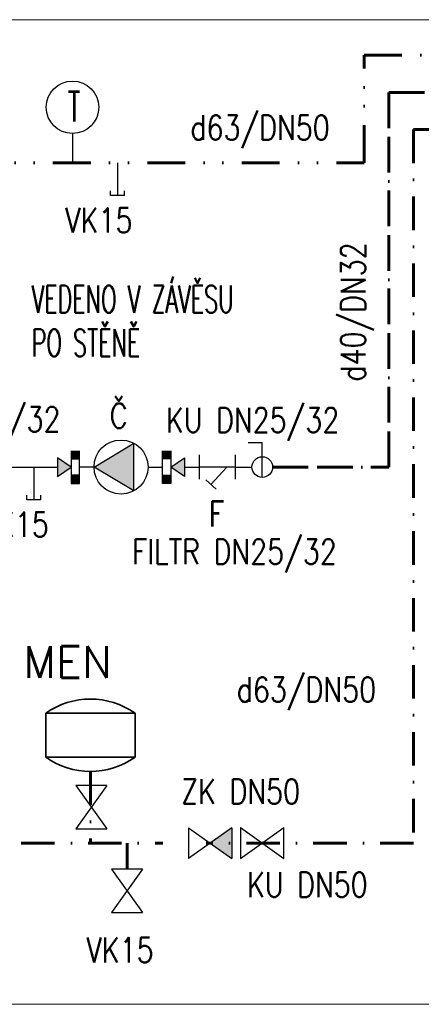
# Model space of a CAD drawing. Header units: millimetres. Extents: x -1254123 to -427507, y -785337 to -378997.
# Tile 11 of 33: x -637381 to -635761, y -406613 to -402639. Entities that reach past the tile are written whole.
import ezdxf
from ezdxf.enums import TextEntityAlignment as Align

# ---------------------------------------------------------------- set-up
doc = ezdxf.new("R2010")
doc.units = ezdxf.units.MM
doc.header["$LTSCALE"] = 300
for name, pattern in [('ACAD_ISO11W100', [33, 12, -3, 12, -3, 0, -3]), ('DASHDOT', [1, 0.5, -0.25, 0, -0.25]), ('DIVIDE', [31.75, 12.7, -6.35, 0, -6.35, 0, -6.35])]:
    doc.linetypes.add(name, pattern=pattern)
doc.layers.get('0').update_dxf_attribs({"lineweight": 9})
for name, color, linetype, lineweight in [('UT-texty_male', 7, 'Continuous', 25), ('Viditelná (ISO)', 7, 'Continuous', 35), ('ZTI-V-CV', 220, 'ACAD_ISO11W100', 60), ('ZTI-V-other', 150, 'Continuous', 30), ('ZTI-V-popis', 151, 'Continuous', 15), ('ZTI-V-SV', 170, 'DASHDOT', 60), ('ZTI-V-TV', 10, 'DIVIDE', 60)]:
    doc.layers.add(name, color=color, linetype=linetype, lineweight=lineweight)
doc.styles.add('Simplex', font='simplex.shx', dxfattribs={"width": 0.65})
doc.styles.add('simplex6', font='simplex.shx', dxfattribs={"width": 0.6})
doc.styles.get("Standard").update_dxf_attribs({"font": 'simplex.shx', "width": 0.65})

# ---------------------------------------------------------------- blocks, each defined once
blk = doc.blocks.new('ventil')
for p, q in [((62.5, 87.5), (-62.5, 87.5)), ((-62.5, -87.5), (62.5, 87.5)), ((62.5, -87.5), (-62.5, 87.5)), ((-62.5, -87.5), (62.5, -87.5))]:
    blk.add_line(p, q)
blk = doc.blocks.new('*U16')
at = {"color": 0, "linetype": 'ByBlock'}
for p, q in [((0, 0), (140, 0)), ((140, 30), (120, 30)), ((140, 30), (140, -30)), ((140, -30), (120, -30))]:
    blk.add_line(p, q, dxfattribs=at)

msp = doc.modelspace()

# ---------------------------------------------------------------- hatches: boundary and pattern name
at = {"layer": 'ZTI-V-other'}
for points in [[(-637081.3, -404444.3), (-636921.1, -404348.1), (-636921.1, -404540.6)], [(-637228.7, -404406.7), (-637228.7, -404482), (-637173, -404444.3), (-637173, -404444.3)], [(-636715.9, -404406.7), (-636715.9, -404482), (-636771.6, -404444.3), (-636771.6, -404444.3)], [(-636525.3, -405900), (-636612.5, -405962.1), (-636525.3, -406024.2)]]:
    msp.add_hatch(color=256, dxfattribs=at).paths.add_polyline_path(points)

# ---------------------------------------------------------------- linework, layer by layer
msp.add_lwpolyline([(-648333.6, -402638.9), (-529819.8, -402638.9)])
at = {"layer": 'Viditelná (ISO)', "ltscale": 0.01}
for p, q in [((-637276, -405438.2), (-637276, -405615.7)), ((-636916, -405438.2), (-637276, -405438.2)), ((-636916, -405438.2), (-636916, -405615.7)), ((-637276, -405615.7), (-636916, -405615.7))]:
    msp.add_line(p, q, dxfattribs=at)
for centre, start, end in [((-637096, -405692.2), 54.6823, 125.3177), ((-637096, -405361.7), 234.6823, 305.3177)]:
    msp.add_arc(centre, 311.4, start, end, dxfattribs=at)
at = {"layer": 'ZTI-V-CV', "ltscale": 0.04}
msp.add_lwpolyline([(-636360.8, -404444.3), (-635891.6, -404444.3), (-635891.6, -402932.7), (-630680.5, -402932.7)], dxfattribs=at)
at = {"layer": 'ZTI-V-other'}
for p, q in [((-637168.2, -403098.2), (-637168.2, -403216.8)), ((-637081.3, -404444.3), (-636921.1, -404348.1)), ((-636921.1, -404540.6), (-636921.1, -404348.1)), ((-636459.1, -404344.7), (-636402.4, -404344.7)), ((-636402.4, -404485.9), (-636402.4, -404344.7)), ((-637173, -404378.5), (-637173, -404510.2)), ((-637140, -404510.2), (-637140, -404378.5)), ((-636804.6, -404510.2), (-636804.6, -404378.5)), ((-636771.6, -404378.5), (-636771.6, -404510.2)), ((-636657.2, -404395.4), (-636657.2, -404493.3)), ((-636512.3, -404395.4), (-636512.3, -404493.3)), ((-637228.7, -404406.7), (-637228.7, -404482)), ((-637173, -404444.3), (-637228.7, -404406.7)), ((-637173, -404411.4), (-637140, -404411.4)), ((-636771.6, -404411.4), (-636804.6, -404411.4)), ((-636771.6, -404444.3), (-636715.9, -404406.7)), ((-636715.9, -404406.7), (-636715.9, -404482)), ((-637419, -404444.3), (-637228.7, -404444.3)), ((-637228.7, -404482), (-637173, -404444.3)), ((-637140, -404477.3), (-637173, -404477.3)), ((-637081.3, -404444.3), (-637140, -404444.3)), ((-636921.1, -404540.6), (-637081.3, -404444.3)), ((-636863.3, -404444.3), (-636804.6, -404444.3)), ((-636804.6, -404477.3), (-636771.6, -404477.3)), ((-636715.9, -404482), (-636771.6, -404444.3)), ((-636714.4, -404444.3), (-636657.2, -404444.3)), ((-636512.3, -404444.3), (-636657.2, -404444.3)), ((-636545.5, -404444.3), (-636609.4, -404514.6)), ((-636512.3, -404444.3), (-636444, -404444.3)), ((-637173, -404510.2), (-637140, -404510.2)), ((-636771.6, -404510.2), (-636804.6, -404510.2)), ((-636630.8, -404495.7), (-636588.1, -404533.6)), ((-636699.8, -405900), (-636699.8, -406024.2)), ((-636525.3, -405900), (-636699.8, -406024.2)), ((-636699.8, -405900), (-636525.3, -406024.2)), ((-636525.3, -405900), (-636525.3, -406024.2))]:
    msp.add_line(p, q, dxfattribs=at)
for centre, radius in [((-637168.2, -402992.3), 106), ((-636972.3, -404444.3), 109), ((-636402.4, -404444.3), 41.6)]:
    msp.add_circle(centre, radius, dxfattribs=at)
for points in [[(-637140, -404411.4), (-637140, -404378.5), (-637173, -404411.4), (-637173, -404378.5)], [(-636804.6, -404411.4), (-636804.6, -404378.5), (-636771.6, -404411.4), (-636771.6, -404378.5)], [(-637140, -404477.3), (-637140, -404510.2), (-637173, -404477.3), (-637173, -404510.2)], [(-636804.6, -404477.3), (-636804.6, -404510.2), (-636771.6, -404477.3), (-636771.6, -404510.2)]]:
    msp.add_solid(points, dxfattribs=at)
at = {"layer": 'ZTI-V-SV', "ltscale": 0.9}
for points in [[(-637096, -405673), (-637096, -405962.1)], [(-637915.6, -406447), (-637915.6, -405962.1), (-636803.4, -405962.1)], [(-636948.3, -406067.6), (-636948.3, -405962.1)]]:
    msp.add_lwpolyline(points, dxfattribs=at)
at = {"layer": 'ZTI-V-TV', "ltscale": 0.04}
for points in [[(-635991.6, -403216.8), (-635991.6, -402782.7), (-630830.5, -402782.7)], [(-639915.6, -403516.8), (-639915.6, -403216.8), (-635991.6, -403216.8)]]:
    msp.add_lwpolyline(points, dxfattribs=at)

# ---------------------------------------------------------------- block references
at = {"layer": 'ZTI-V-other', "xscale": 0.9408000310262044, "yscale": 0.9408000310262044, "zscale": 0.9407999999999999, "rotation": 270}
for p in [(-636986.2, -403216.8), (-637323.9, -404444.3)]:
    msp.add_blockref('*U16', p, dxfattribs=at)
at = {"layer": 'ZTI-V-other'}
for p, rotation in [((-637092.4, -405817.1), 180), ((-636402.8, -405962.1), 269.9999999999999), ((-636948.3, -406155.1), 180)]:
    msp.add_blockref('ventil', p, dxfattribs=dict(at, rotation=rotation))

# ---------------------------------------------------------------- texts
at = {"layer": 'UT-texty_male', "lineweight": 30, "ltscale": 0.01, "style": 'Simplex'}
msp.add_text('MEN', height=128.3, dxfattribs=at).set_placement((-637009.2, -405295.6), align=Align.RIGHT)
at = {"layer": 'ZTI-V-other', "style": 'Simplex', "width": 0.6}
msp.add_text('T', height=121.6, dxfattribs=at).set_placement((-637187.2, -403050.2))
at = {"layer": 'ZTI-V-other', "width": 0.8}
msp.add_text('F', height=102.4, dxfattribs=at).set_placement((-636618.7, -404633.5), align=Align.MIDDLE_LEFT)
at = {"layer": 'ZTI-V-popis', "style": 'simplex6', "width": 0.8}
for s, p in [('d63/DN50 ', (-636692.5, -403074.3)), ('VK15', (-637197.2, -403448.3)), ('KU DN25/32', (-636791.1, -404254.7)), ('VK15', (-637534.8, -404675.9)), ('FILTR DN25/32', (-636927.8, -404786)), ('d63/DN50 ', (-636505.4, -405342.5)), ('ZK DN50', (-636729.9, -405753.8)), ('KU DN50', (-636463.8, -406129.9)), ('VK15', (-637111.8, -406393.3))]:
    msp.add_text(s, height=100, dxfattribs=at).set_placement(p, align=Align.MIDDLE_LEFT)
msp.add_text('d40/DN32', height=100, rotation=90, dxfattribs=at).set_placement((-636035.9, -404099.6), align=Align.MIDDLE_LEFT)
at = {"layer": 'ZTI-V-popis', "insert": (-637332.8, -403712.1), "char_height": 110, "width": 931.386, "attachment_point": 1, "line_spacing_factor": 0.96, "style": 'simplex6', "bg_fill": 3, "box_fill_scale": 1.1, "bg_fill_color": 256, "bg_fill_transparency": 13394764}
msp.add_mtext('VEDENO V ZÁVĚSU PO STĚNĚ', dxfattribs=at)

# ---------------------------------------------------------------- next in the draw order: linework, layer by layer
msp.add_lwpolyline([(-648333.6, -406612.6), (-634608, -406612.6), (-634608, -402638.9)])
at = {"layer": 'ZTI-V-SV', "ltscale": 0.9}
msp.add_lwpolyline([(-628393.5, -403082.7), (-635791.6, -403082.7), (-635791.6, -405962.1), (-636628.4, -405962.1)], dxfattribs=at)

# ---------------------------------------------------------------- next in the draw order: texts
at = {"layer": 'ZTI-V-popis', "style": 'simplex6', "width": 0.8}
for s, p in [('ZK DN25/32', (-637909.4, -404251.7)), ('Č', (-637017.9, -404237.4))]:
    msp.add_text(s, height=100, dxfattribs=at).set_placement(p, align=Align.MIDDLE_LEFT)

doc.saveas('drawing.dxf')
